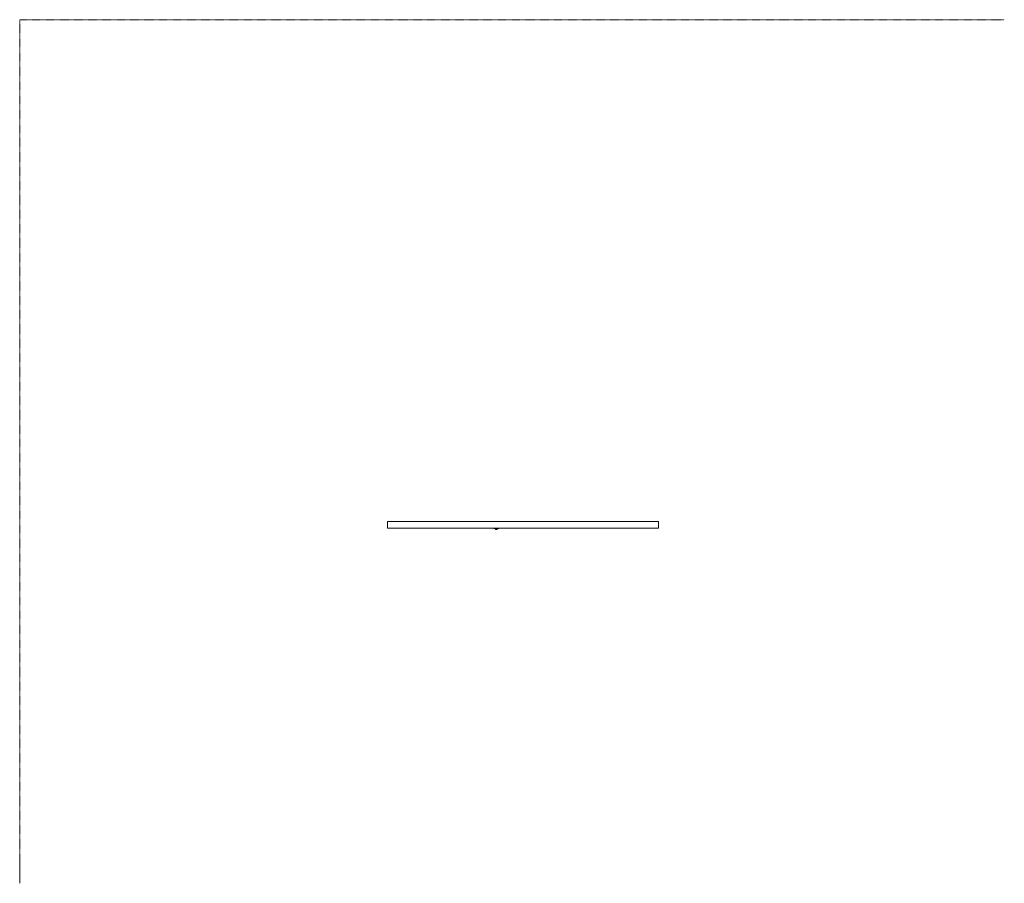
# Model space of a CAD drawing. Header units: millimetres. Extents: x -15489 to 15034, y -13406 to 13375.
import ezdxf

# ---------------------------------------------------------------- set-up
doc = ezdxf.new("R2010")
doc.units = ezdxf.units.MM
doc.linetypes.add('Centre', pattern=[31.75, 6.35, -4.75, 15.9, -4.75])
for name, color, linetype, lineweight in [('A-FLOR-LEVL', 51, 'Continuous', 9), ('A-WALL', 113, 'Continuous', 9), ('P-SANR-FIXT', 6, 'Continuous', 9)]:
    doc.layers.add(name, color=color, linetype=linetype, lineweight=lineweight)

# ---------------------------------------------------------------- blocks, each defined once
blk = doc.blocks.new('FFAS0930-709GL0BF0_REVIT - Conceal Thermostatic Mixer with Trim-343084-_3D_')
at = {"layer": 'P-SANR-FIXT'}
mesh = blk.add_polyface(dxfattribs=at)
corners = [(60, 114, 800), (190, 114, 800), (193, 114, 800), (196, 114, 799), (198, 114, 797), (199, 114, 795), (200, 114, 793), (201, 114, 790), (201, 114, 659), (200, 114, 656), (199, 114, 654), (198, 114, 652), (196, 114, 650), (193, 114, 649), (190, 114, 649), (60, 114, 649), (57, 114, 649), (54, 114, 650), (52, 114, 652), (51, 114, 654), (50, 114, 656), (49, 114, 659), (49, 114, 790), (50, 114, 793), (51, 114, 795), (52, 114, 797), (54, 114, 799), (57, 114, 800)]
mesh.append_faces([[corners[k] for k in face] for face in [(11, 9, 10)]], dxfattribs={"vtx0": -1})
mesh.append_faces([[corners[k] for k in face] for face in [(7, 1, 2, 6), (8, 0, 1, 7)]], dxfattribs={"vtx0": -1, "vtx2": -1})
mesh.append_faces([[corners[k] for k in face] for face in [(8, 14, 15, 21)]], dxfattribs={"vtx0": -1, "vtx2": -1, "vtx3": -1})
mesh.append_faces([[corners[k] for k in face] for face in [(17, 19, 20, 21)]], dxfattribs={"vtx0": -1, "vtx3": -1})
mesh.append_faces([[corners[k] for k in face] for face in [(25, 26, 24), (18, 19, 17)]], dxfattribs={"vtx1": -1})
mesh.append_faces([[corners[k] for k in face] for face in [(21, 22, 0, 8)]], dxfattribs={"vtx1": -1, "vtx2": -1, "vtx3": -1})
mesh.append_faces([[corners[k] for k in face] for face in [(2, 3, 5, 6), (8, 9, 13, 14)]], dxfattribs={"vtx1": -1, "vtx3": -1})
mesh.append_faces([[corners[k] for k in face] for face in [(3, 4, 5)]], dxfattribs={"vtx2": -1})
mesh.append_faces([[corners[k] for k in face] for face in [(26, 27, 0, 24), (22, 23, 24, 0), (11, 12, 13, 9), (15, 16, 17, 21)]], dxfattribs={"vtx2": -1, "vtx3": -1})
mesh = blk.add_polyface(dxfattribs=at)
corners = [(49, 100, 790), (50, 100, 793), (51, 100, 795), (52, 100, 797), (54, 100, 799), (57, 100, 800), (60, 100, 800), (60, 114, 800), (57, 114, 800), (54, 114, 799), (52, 114, 797), (51, 114, 795), (50, 114, 793), (49, 114, 790)]
mesh.append_faces([[corners[k] for k in face] for face in [(7, 8, 5, 6), (0, 1, 12, 13)]], dxfattribs={"vtx1": -1})
mesh.append_faces([[corners[k] for k in face] for face in [(8, 9, 4, 5), (3, 4, 9, 10), (10, 11, 2, 3), (11, 12, 1, 2)]], dxfattribs={"vtx1": -1, "vtx3": -1})
mesh = blk.add_polyface(dxfattribs=at)
corners = [(49, 100, 790), (49, 114, 790), (49, 114, 659), (49, 100, 659)]
mesh.append_faces([[corners[k] for k in face] for face in [(0, 1, 2, 3)]])
mesh = blk.add_polyface(dxfattribs=at)
corners = [(60, 100, 649), (57, 100, 649), (54, 100, 650), (52, 100, 652), (51, 100, 654), (50, 100, 656), (49, 100, 659), (49, 114, 659), (50, 114, 656), (51, 114, 654), (52, 114, 652), (54, 114, 650), (57, 114, 649), (60, 114, 649)]
mesh.append_faces([[corners[k] for k in face] for face in [(7, 8, 5, 6), (0, 1, 12, 13)]], dxfattribs={"vtx1": -1})
mesh.append_faces([[corners[k] for k in face] for face in [(8, 9, 4, 5), (3, 4, 9, 10), (10, 11, 2, 3), (11, 12, 1, 2)]], dxfattribs={"vtx1": -1, "vtx3": -1})
mesh = blk.add_polyface(dxfattribs=at)
corners = [(60, 100, 800), (57, 100, 800), (54, 100, 799), (52, 100, 797), (51, 100, 795), (50, 100, 793), (49, 100, 790), (49, 100, 659), (50, 100, 656), (51, 100, 654), (52, 100, 652), (54, 100, 650), (57, 100, 649), (60, 100, 649), (190, 100, 649), (193, 100, 649), (196, 100, 650), (198, 100, 652), (199, 100, 654), (200, 100, 656), (201, 100, 659), (201, 100, 790), (200, 100, 793), (199, 100, 795), (198, 100, 797), (196, 100, 799), (193, 100, 800), (190, 100, 800)]
mesh.append_faces([[corners[k] for k in face] for face in [(20, 14, 15, 19), (11, 7, 8), (20, 6, 7), (21, 26, 27, 20)]], dxfattribs={"vtx0": -1, "vtx2": -1})
mesh.append_faces([[corners[k] for k in face] for face in [(20, 27, 0, 6)]], dxfattribs={"vtx0": -1, "vtx2": -1, "vtx3": -1})
mesh.append_faces([[corners[k] for k in face] for face in [(25, 26, 23, 24)]], dxfattribs={"vtx1": -1})
mesh.append_faces([[corners[k] for k in face] for face in [(13, 14, 20, 7)]], dxfattribs={"vtx1": -1, "vtx2": -1, "vtx3": -1})
mesh.append_faces([[corners[k] for k in face] for face in [(17, 18, 19), (9, 10, 11, 8), (0, 1, 2)]], dxfattribs={"vtx2": -1})
mesh.append_faces([[corners[k] for k in face] for face in [(15, 16, 17, 19), (11, 12, 13, 7), (21, 22, 23, 26), (4, 5, 6, 0), (2, 3, 4, 0)]], dxfattribs={"vtx2": -1, "vtx3": -1})
mesh = blk.add_polyface(dxfattribs=at)
corners = [(60, 100, 649), (60, 114, 649), (190, 114, 649), (190, 100, 649)]
mesh.append_faces([[corners[k] for k in face] for face in [(0, 1, 2, 3)]])
mesh = blk.add_polyface(dxfattribs=at)
corners = [(190, 100, 800), (190, 114, 800), (60, 114, 800), (60, 100, 800)]
mesh.append_faces([[corners[k] for k in face] for face in [(0, 1, 2, 3)]])
mesh = blk.add_polyface(dxfattribs=at)
corners = [(125, 142, 746), (112, 142, 742), (105, 142, 731), (105, 142, 718), (112, 142, 707), (125, 142, 703), (125, 141, 702), (125, 140, 701), (111, 140, 706), (103, 140, 717), (103, 140, 732), (111, 140, 743), (125, 140, 748), (125, 141, 747), (119, 142, 744), (114, 141, 744), (107, 141, 737), (119, 142, 705), (114, 141, 705), (107, 141, 712), (125, 141, 746), (120, 141, 746), (118, 140, 745), (125, 141, 703), (120, 141, 703), (118, 140, 704), (121, 141, 747), (116, 141, 746), (112, 141, 744), (107, 140, 737), (110, 141, 741), (109, 140, 740), (108, 142, 737), (105, 141, 734), (102, 141, 726), (104, 141, 732), (103, 141, 730), (105, 142, 725), (109, 141, 739), (121, 141, 702), (116, 141, 703), (112, 141, 705), (107, 140, 712), (110, 141, 708), (109, 140, 709), (108, 142, 712), (105, 141, 714), (104, 141, 717), (109, 141, 710), (103, 141, 718), (103, 140, 725), (103, 141, 721), (103, 141, 720), (106, 141, 713), (112, 141, 742), (112, 141, 707), (103, 141, 726)]
mesh.append_faces([[corners[k] for k in face] for face in [(29, 35, 10), (12, 26, 22), (7, 39, 6), (8, 40, 25), (42, 19, 44), (9, 46, 42), (17, 55, 4)]], dxfattribs={"vtx0": -1, "vtx1": -1})
mesh.append_faces([[corners[k] for k in face] for face in [(14, 21, 20), (33, 16, 38), (21, 26, 13), (22, 26, 27), (33, 38, 32), (27, 28, 11), (38, 16, 30), (48, 19, 53), (41, 18, 40), (43, 18, 41), (24, 39, 40), (43, 48, 55), (6, 39, 24), (21, 14, 15), (17, 18, 55), (19, 46, 47), (27, 21, 15), (23, 24, 17), (17, 24, 18), (40, 8, 41), (21, 27, 26), (27, 15, 28), (35, 29, 16), (15, 30, 28), (38, 54, 1), (30, 16, 31), (30, 31, 28), (36, 33, 2), (16, 33, 35), (56, 34, 36), (36, 35, 33), (10, 35, 34), (51, 52, 47), (35, 36, 34), (54, 38, 30), (40, 39, 25), (24, 40, 18), (46, 49, 47), (45, 48, 53), (44, 19, 43), (41, 44, 43), (43, 19, 48), (19, 42, 46), (49, 46, 9), (52, 3, 47), (55, 48, 4), (51, 47, 49), (50, 34, 51), (50, 51, 49), (56, 52, 51), (56, 51, 34), (19, 47, 53), (3, 53, 47), (30, 15, 54), (14, 54, 15), (18, 43, 55), (2, 56, 36), (52, 56, 37)]], dxfattribs={"vtx0": -1, "vtx1": -1, "vtx2": -1})
mesh.append_faces([[corners[k] for k in face] for face in [(54, 14, 1), (26, 12, 13), (53, 3, 45), (39, 7, 25), (16, 29, 31), (33, 32, 2), (49, 9, 50), (41, 8, 44)]], dxfattribs={"vtx0": -1, "vtx2": -1})
mesh.append_faces([[corners[k] for k in face] for face in [(13, 20, 21), (11, 22, 27), (23, 6, 24), (31, 11, 28), (2, 37, 56), (1, 32, 38), (45, 4, 48), (50, 10, 34), (37, 3, 52)]], dxfattribs={"vtx1": -1, "vtx2": -1})
mesh.append_faces([[corners[k] for k in face] for face in [(20, 0, 14), (17, 5, 23)]], dxfattribs={"vtx2": -1})
mesh = blk.add_polyface(dxfattribs=at)
corners = [(102, 124, 725), (103, 124, 730), (105, 124, 736), (109, 124, 741), (114, 124, 744), (119, 124, 747), (125, 124, 748), (131, 124, 747), (136, 124, 744), (141, 124, 741), (145, 124, 736), (147, 124, 730), (148, 124, 725), (147, 124, 719), (145, 124, 713), (141, 124, 708), (136, 124, 705), (131, 124, 702), (125, 124, 701), (119, 124, 702), (114, 124, 705), (109, 124, 708), (105, 124, 713), (103, 124, 719)]
mesh.append_faces([[corners[k] for k in face] for face in [(2, 0, 1), (22, 20, 21), (20, 18, 19)]], dxfattribs={"vtx0": -1})
mesh.append_faces([[corners[k] for k in face] for face in [(8, 20, 0, 2), (8, 11, 14, 20)]], dxfattribs={"vtx0": -1, "vtx1": -1, "vtx2": -1, "vtx3": -1})
mesh.append_faces([[corners[k] for k in face] for face in [(2, 5, 6)]], dxfattribs={"vtx0": -1, "vtx2": -1})
mesh.append_faces([[corners[k] for k in face] for face in [(14, 17, 18, 20)]], dxfattribs={"vtx0": -1, "vtx2": -1, "vtx3": -1})
mesh.append_faces([[corners[k] for k in face] for face in [(10, 11, 8, 9), (16, 17, 14, 15)]], dxfattribs={"vtx1": -1})
mesh.append_faces([[corners[k] for k in face] for face in [(12, 13, 14, 11)]], dxfattribs={"vtx2": -1})
mesh.append_faces([[corners[k] for k in face] for face in [(6, 7, 8, 2), (22, 23, 0, 20)]], dxfattribs={"vtx2": -1, "vtx3": -1})
mesh.append_faces([[corners[k] for k in face] for face in [(2, 3, 4, 5)]], dxfattribs={"vtx3": -1})
mesh = blk.add_polyface(dxfattribs=at)
corners = [(148, 114, 725), (147, 114, 719), (145, 114, 713), (141, 114, 708), (136, 114, 705), (131, 114, 702), (125, 114, 701), (119, 114, 702), (114, 114, 705), (109, 114, 708), (105, 114, 713), (103, 114, 719), (102, 114, 725), (102, 124, 725), (103, 124, 719), (105, 124, 713), (109, 124, 708), (114, 124, 705), (119, 124, 702), (125, 124, 701), (131, 124, 702), (136, 124, 705), (141, 124, 708), (145, 124, 713), (147, 124, 719), (148, 124, 725)]
mesh.append_faces([[corners[k] for k in face] for face in [(13, 14, 11, 12), (0, 1, 24, 25)]], dxfattribs={"vtx1": -1})
mesh.append_faces([[corners[k] for k in face] for face in [(14, 15, 10, 11), (16, 17, 8, 9), (15, 16, 9, 10), (17, 18, 7, 8), (6, 7, 18, 19), (19, 20, 5, 6), (20, 21, 4, 5), (22, 23, 2, 3), (21, 22, 3, 4), (23, 24, 1, 2)]], dxfattribs={"vtx1": -1, "vtx3": -1})
mesh = blk.add_polyface(dxfattribs=at)
corners = [(102, 114, 725), (103, 114, 730), (105, 114, 736), (109, 114, 741), (114, 114, 744), (119, 114, 747), (125, 114, 748), (131, 114, 747), (136, 114, 744), (141, 114, 741), (145, 114, 736), (147, 114, 730), (148, 114, 725), (148, 124, 725), (147, 124, 730), (145, 124, 736), (141, 124, 741), (136, 124, 744), (131, 124, 747), (125, 124, 748), (119, 124, 747), (114, 124, 744), (109, 124, 741), (105, 124, 736), (103, 124, 730), (102, 124, 725)]
mesh.append_faces([[corners[k] for k in face] for face in [(13, 14, 11, 12), (0, 1, 24, 25)]], dxfattribs={"vtx1": -1})
mesh.append_faces([[corners[k] for k in face] for face in [(14, 15, 10, 11), (16, 17, 8, 9), (15, 16, 9, 10), (17, 18, 7, 8), (6, 7, 18, 19), (19, 20, 5, 6), (20, 21, 4, 5), (22, 23, 2, 3), (21, 22, 3, 4), (23, 24, 1, 2)]], dxfattribs={"vtx1": -1, "vtx3": -1})
mesh = blk.add_polyface(dxfattribs=at)
corners = [(102, 114, 725), (103, 114, 719), (105, 114, 713), (109, 114, 708), (114, 114, 705), (119, 114, 702), (125, 114, 701), (131, 114, 702), (136, 114, 705), (141, 114, 708), (145, 114, 713), (147, 114, 719), (148, 114, 725), (147, 114, 730), (145, 114, 736), (141, 114, 741), (136, 114, 744), (131, 114, 747), (125, 114, 748), (119, 114, 747), (114, 114, 744), (109, 114, 741), (105, 114, 736), (103, 114, 730)]
mesh.append_faces([[corners[k] for k in face] for face in [(10, 7, 8, 9), (6, 4, 5), (16, 13, 14, 15)]], dxfattribs={"vtx0": -1})
mesh.append_faces([[corners[k] for k in face] for face in [(16, 10, 13)]], dxfattribs={"vtx0": -1, "vtx1": -1, "vtx2": -1})
mesh.append_faces([[corners[k] for k in face] for face in [(4, 10, 16, 0)]], dxfattribs={"vtx0": -1, "vtx1": -1, "vtx2": -1, "vtx3": -1})
mesh.append_faces([[corners[k] for k in face] for face in [(1, 2, 0)]], dxfattribs={"vtx1": -1})
mesh.append_faces([[corners[k] for k in face] for face in [(18, 19, 22)]], dxfattribs={"vtx1": -1, "vtx2": -1})
mesh.append_faces([[corners[k] for k in face] for face in [(6, 7, 10, 4)]], dxfattribs={"vtx1": -1, "vtx2": -1, "vtx3": -1})
mesh.append_faces([[corners[k] for k in face] for face in [(20, 21, 22, 19)]], dxfattribs={"vtx2": -1})
mesh.append_faces([[corners[k] for k in face] for face in [(2, 3, 4, 0), (16, 17, 18, 22), (22, 23, 0, 16)]], dxfattribs={"vtx2": -1, "vtx3": -1})
mesh.append_faces([[corners[k] for k in face] for face in [(10, 11, 12, 13)]], dxfattribs={"vtx3": -1})
mesh = blk.add_polyface(dxfattribs=at)
corners = [(125, 140, 748), (111, 140, 743), (103, 140, 732), (103, 140, 717), (111, 140, 706), (125, 140, 701), (125, 124, 701), (111, 124, 706), (103, 124, 717), (103, 124, 732), (111, 124, 743), (125, 124, 748), (125, 130, 748), (124, 130, 747), (123, 130, 747), (122, 131, 747), (122, 132, 747), (122, 133, 747), (122, 134, 747), (123, 135, 747), (124, 136, 747), (125, 136, 748), (118, 140, 745), (118, 124, 745), (122, 140, 746), (107, 124, 737), (107, 140, 737), (120, 140, 703), (118, 124, 704), (103, 124, 725), (103, 140, 725), (107, 124, 712), (107, 140, 712), (116, 140, 704)]
mesh.append_faces([[corners[k] for k in face] for face in [(7, 33, 28), (22, 17, 24), (20, 24, 19), (15, 23, 14), (16, 23, 15), (33, 7, 4)]], dxfattribs={"vtx0": -1, "vtx1": -1})
mesh.append_faces([[corners[k] for k in face] for face in [(23, 16, 22)]], dxfattribs={"vtx0": -1, "vtx1": -1, "vtx2": -1})
mesh.append_faces([[corners[k] for k in face] for face in [(4, 7, 31, 32), (20, 0, 24), (3, 8, 29), (1, 10, 23, 22), (2, 9, 25, 26), (11, 13, 14), (26, 25, 10, 1), (24, 18, 19), (14, 23, 11), (32, 31, 8, 3), (9, 2, 30), (27, 6, 28)]], dxfattribs={"vtx0": -1, "vtx2": -1})
mesh.append_faces([[corners[k] for k in face] for face in [(21, 0, 20), (12, 13, 11)]], dxfattribs={"vtx1": -1})
mesh.append_faces([[corners[k] for k in face] for face in [(17, 18, 24), (33, 27, 28), (16, 17, 22)]], dxfattribs={"vtx1": -1, "vtx2": -1})
mesh.append_faces([[corners[k] for k in face] for face in [(29, 9, 30, 3)]], dxfattribs={"vtx1": -1, "vtx3": -1})
mesh.append_faces([[corners[k] for k in face] for face in [(27, 5, 6)]], dxfattribs={"vtx2": -1})
mesh = blk.add_polyface(dxfattribs=at)
corners = [(125, 124, 748), (111, 124, 743), (103, 124, 732), (103, 124, 717), (111, 124, 706), (125, 124, 701), (125, 124, 725)]
mesh.append_faces([[corners[k] for k in face] for face in [(6, 3, 4, 5)]], dxfattribs={"vtx0": -1})
mesh.append_faces([[corners[k] for k in face] for face in [(6, 2, 3)]], dxfattribs={"vtx0": -1, "vtx2": -1})
mesh.append_faces([[corners[k] for k in face] for face in [(6, 0, 1, 2)]], dxfattribs={"vtx3": -1})
mesh = blk.add_polyface(dxfattribs=at)
corners = [(125, 142, 703), (112, 142, 707), (105, 142, 718), (105, 142, 731), (112, 142, 742), (125, 142, 746), (125, 142, 725)]
mesh.append_faces([[corners[k] for k in face] for face in [(1, 2, 6, 0)]], dxfattribs={"vtx1": -1})
mesh.append_faces([[corners[k] for k in face] for face in [(2, 3, 6)]], dxfattribs={"vtx1": -1, "vtx2": -1})
mesh.append_faces([[corners[k] for k in face] for face in [(4, 5, 6, 3)]], dxfattribs={"vtx2": -1})
mesh = blk.add_polyface(dxfattribs=at)
corners = [(125, 131, 749), (123, 133, 749), (125, 135, 749), (125, 136, 749), (125, 136, 748), (122, 133, 748), (125, 130, 748), (125, 130, 749), (125, 130, 749), (122, 132, 749), (123, 131, 749), (122, 134, 749), (123, 135, 749)]
mesh.append_faces([[corners[k] for k in face] for face in [(4, 11, 3), (3, 12, 2), (6, 10, 5), (5, 11, 4)]], dxfattribs={"vtx0": -1, "vtx1": -1})
mesh.append_faces([[corners[k] for k in face] for face in [(9, 10, 7), (9, 8, 1), (12, 9, 1), (10, 11, 5), (11, 10, 9), (9, 12, 11), (3, 11, 12)]], dxfattribs={"vtx0": -1, "vtx1": -1, "vtx2": -1})
mesh.append_faces([[corners[k] for k in face] for face in [(12, 1, 2)]], dxfattribs={"vtx0": -1, "vtx2": -1})
mesh.append_faces([[corners[k] for k in face] for face in [(0, 1, 8)]], dxfattribs={"vtx1": -1})
mesh.append_faces([[corners[k] for k in face] for face in [(6, 7, 10), (7, 8, 9)]], dxfattribs={"vtx1": -1, "vtx2": -1})
mesh = blk.add_polyface(dxfattribs=at)
corners = [(125, 130, 748), (122, 133, 748), (125, 136, 748), (125, 136, 748), (124, 136, 747), (123, 135, 747), (122, 134, 747), (122, 133, 747), (122, 132, 747), (122, 131, 747), (123, 130, 747), (124, 130, 747), (125, 130, 748)]
mesh.append_faces([[corners[k] for k in face] for face in [(4, 2, 3)]], dxfattribs={"vtx0": -1})
mesh.append_faces([[corners[k] for k in face] for face in [(10, 6, 9)]], dxfattribs={"vtx0": -1, "vtx1": -1})
mesh.append_faces([[corners[k] for k in face] for face in [(10, 1, 5)]], dxfattribs={"vtx0": -1, "vtx1": -1, "vtx2": -1})
mesh.append_faces([[corners[k] for k in face] for face in [(4, 1, 2), (9, 6, 7), (10, 5, 6), (1, 4, 5)]], dxfattribs={"vtx0": -1, "vtx2": -1})
mesh.append_faces([[corners[k] for k in face] for face in [(12, 0, 11), (8, 9, 7)]], dxfattribs={"vtx1": -1})
mesh.append_faces([[corners[k] for k in face] for face in [(10, 11, 1), (0, 1, 11)]], dxfattribs={"vtx1": -1, "vtx2": -1})
mesh = blk.add_polyface(dxfattribs=at)
corners = [(125, 135, 749), (123, 133, 749), (125, 131, 749), (125, 132, 749), (125, 133, 750), (125, 133, 750), (125, 133, 750), (125, 133, 750), (125, 133, 750), (125, 133, 750), (125, 133, 750), (125, 133, 750), (125, 133, 750), (125, 133, 750), (125, 134, 749), (125, 132, 749), (125, 134, 749)]
mesh.append_faces([[corners[k] for k in face] for face in [(3, 1, 2), (14, 3, 15, 9)]], dxfattribs={"vtx0": -1})
mesh.append_faces([[corners[k] for k in face] for face in [(3, 16, 1)]], dxfattribs={"vtx0": -1, "vtx1": -1, "vtx2": -1})
mesh.append_faces([[corners[k] for k in face] for face in [(0, 1, 16)]], dxfattribs={"vtx1": -1})
mesh.append_faces([[corners[k] for k in face] for face in [(14, 16, 3)]], dxfattribs={"vtx1": -1, "vtx2": -1})
mesh = blk.add_polyface(dxfattribs=at)
corners = [(125, 142, 725), (125, 142, 746), (138, 142, 742), (145, 142, 731), (145, 142, 718), (138, 142, 707), (125, 142, 703)]
mesh.append_faces([[corners[k] for k in face] for face in [(4, 0, 3)]], dxfattribs={"vtx0": -1, "vtx1": -1})
mesh.append_faces([[corners[k] for k in face] for face in [(2, 3, 0, 1)]], dxfattribs={"vtx1": -1})
mesh.append_faces([[corners[k] for k in face] for face in [(5, 6, 0, 4)]], dxfattribs={"vtx2": -1})
mesh = blk.add_polyface(dxfattribs=at)
corners = [(125, 142, 703), (138, 142, 707), (145, 142, 718), (145, 142, 731), (138, 142, 742), (125, 142, 746), (125, 141, 747), (125, 140, 748), (139, 140, 743), (147, 140, 732), (147, 140, 717), (139, 140, 706), (125, 140, 701), (125, 141, 702), (131, 142, 705), (136, 141, 705), (143, 141, 712), (131, 142, 744), (136, 141, 744), (143, 141, 737), (125, 141, 703), (130, 141, 703), (132, 140, 704), (125, 141, 746), (130, 141, 746), (132, 140, 745), (129, 141, 702), (134, 141, 703), (138, 141, 705), (143, 140, 712), (140, 141, 708), (141, 140, 709), (142, 142, 712), (145, 141, 715), (148, 141, 723), (146, 141, 717), (147, 141, 719), (145, 142, 725), (141, 141, 710), (129, 141, 747), (134, 141, 746), (138, 141, 744), (143, 140, 737), (140, 141, 741), (141, 140, 740), (142, 142, 737), (145, 141, 735), (146, 141, 732), (141, 141, 739), (147, 141, 731), (147, 140, 725), (147, 141, 728), (147, 141, 729), (144, 141, 736), (138, 141, 707), (138, 141, 742), (147, 141, 723)]
mesh.append_faces([[corners[k] for k in face] for face in [(29, 35, 10), (12, 26, 22), (7, 39, 6), (8, 40, 25), (42, 19, 44), (9, 46, 42), (17, 55, 4)]], dxfattribs={"vtx0": -1, "vtx1": -1})
mesh.append_faces([[corners[k] for k in face] for face in [(14, 21, 20), (33, 16, 38), (21, 26, 13), (22, 26, 27), (33, 38, 32), (27, 28, 11), (38, 16, 30), (48, 19, 53), (41, 18, 40), (43, 18, 41), (24, 39, 40), (43, 48, 55), (6, 39, 24), (21, 14, 15), (17, 18, 55), (19, 46, 47), (27, 21, 15), (23, 24, 17), (17, 24, 18), (40, 8, 41), (21, 27, 26), (27, 15, 28), (35, 29, 16), (15, 30, 28), (38, 54, 1), (30, 16, 31), (30, 31, 28), (36, 33, 2), (16, 33, 35), (56, 34, 36), (36, 35, 33), (10, 35, 34), (51, 52, 47), (35, 36, 34), (54, 38, 30), (40, 39, 25), (24, 40, 18), (46, 49, 47), (45, 48, 53), (44, 19, 43), (41, 44, 43), (43, 19, 48), (19, 42, 46), (49, 46, 9), (52, 3, 47), (55, 48, 4), (51, 47, 49), (50, 34, 51), (50, 51, 49), (56, 52, 51), (56, 51, 34), (19, 47, 53), (3, 53, 47), (30, 15, 54), (14, 54, 15), (18, 43, 55), (2, 56, 36), (52, 56, 37)]], dxfattribs={"vtx0": -1, "vtx1": -1, "vtx2": -1})
mesh.append_faces([[corners[k] for k in face] for face in [(54, 14, 1), (26, 12, 13), (53, 3, 45), (39, 7, 25), (16, 29, 31), (33, 32, 2), (49, 9, 50), (41, 8, 44)]], dxfattribs={"vtx0": -1, "vtx2": -1})
mesh.append_faces([[corners[k] for k in face] for face in [(13, 20, 21), (11, 22, 27), (23, 6, 24), (31, 11, 28), (2, 37, 56), (1, 32, 38), (45, 4, 48), (50, 10, 34), (37, 3, 52)]], dxfattribs={"vtx1": -1, "vtx2": -1})
mesh.append_faces([[corners[k] for k in face] for face in [(20, 0, 14), (17, 5, 23)]], dxfattribs={"vtx2": -1})
mesh = blk.add_polyface(dxfattribs=at)
corners = [(125, 140, 701), (139, 140, 706), (147, 140, 717), (147, 140, 732), (139, 140, 743), (125, 140, 748), (125, 136, 748), (126, 136, 747), (127, 135, 747), (128, 134, 747), (128, 133, 747), (128, 132, 747), (128, 131, 747), (127, 130, 747), (126, 130, 747), (125, 130, 748), (125, 124, 748), (139, 124, 743), (147, 124, 732), (147, 124, 717), (139, 124, 706), (125, 124, 701), (132, 140, 745), (132, 124, 745), (128, 140, 746), (132, 124, 704), (132, 140, 704), (147, 124, 725), (147, 140, 725), (143, 124, 712), (143, 140, 712), (143, 124, 737), (143, 140, 737)]
mesh.append_faces([[corners[k] for k in face] for face in [(7, 5, 6)]], dxfattribs={"vtx0": -1})
mesh.append_faces([[corners[k] for k in face] for face in [(5, 7, 24), (13, 23, 12), (9, 24, 8), (14, 16, 13), (11, 22, 10)]], dxfattribs={"vtx0": -1, "vtx1": -1})
mesh.append_faces([[corners[k] for k in face] for face in [(23, 22, 11)]], dxfattribs={"vtx0": -1, "vtx1": -1, "vtx2": -1})
mesh.append_faces([[corners[k] for k in face] for face in [(25, 26, 1, 20), (27, 28, 3, 18), (29, 30, 2, 19), (31, 32, 4, 17), (20, 1, 30, 29), (32, 31, 18, 3), (19, 2, 28, 27), (17, 4, 22, 23), (24, 9, 10), (13, 16, 23)]], dxfattribs={"vtx0": -1, "vtx2": -1})
mesh.append_faces([[corners[k] for k in face] for face in [(11, 12, 23), (7, 8, 24), (22, 24, 10)]], dxfattribs={"vtx1": -1, "vtx2": -1})
mesh.append_faces([[corners[k] for k in face] for face in [(21, 0, 26, 25), (14, 15, 16)]], dxfattribs={"vtx2": -1})
mesh = blk.add_polyface(dxfattribs=at)
corners = [(125, 135, 749), (127, 133, 749), (125, 131, 749), (125, 130, 749), (125, 130, 748), (128, 133, 748), (125, 136, 748), (125, 136, 749), (125, 135, 749), (128, 133, 749), (127, 135, 749), (128, 132, 749), (127, 131, 749)]
mesh.append_faces([[corners[k] for k in face] for face in [(4, 11, 3), (3, 12, 2), (6, 10, 5), (5, 11, 4)]], dxfattribs={"vtx0": -1, "vtx1": -1})
mesh.append_faces([[corners[k] for k in face] for face in [(9, 10, 7), (9, 8, 1), (12, 9, 1), (10, 11, 5), (11, 10, 9), (9, 12, 11), (3, 11, 12)]], dxfattribs={"vtx0": -1, "vtx1": -1, "vtx2": -1})
mesh.append_faces([[corners[k] for k in face] for face in [(12, 1, 2)]], dxfattribs={"vtx0": -1, "vtx2": -1})
mesh.append_faces([[corners[k] for k in face] for face in [(0, 1, 8)]], dxfattribs={"vtx1": -1})
mesh.append_faces([[corners[k] for k in face] for face in [(6, 7, 10), (7, 8, 9)]], dxfattribs={"vtx1": -1, "vtx2": -1})
mesh = blk.add_polyface(dxfattribs=at)
corners = [(125, 136, 748), (128, 133, 748), (125, 130, 748), (125, 130, 748), (126, 130, 747), (127, 130, 747), (128, 131, 747), (128, 132, 747), (128, 133, 747), (128, 134, 747), (127, 135, 747), (126, 136, 747), (125, 136, 748)]
mesh.append_faces([[corners[k] for k in face] for face in [(4, 2, 3), (8, 6, 7)]], dxfattribs={"vtx0": -1})
mesh.append_faces([[corners[k] for k in face] for face in [(10, 5, 9)]], dxfattribs={"vtx0": -1, "vtx1": -1})
mesh.append_faces([[corners[k] for k in face] for face in [(10, 1, 5)]], dxfattribs={"vtx0": -1, "vtx1": -1, "vtx2": -1})
mesh.append_faces([[corners[k] for k in face] for face in [(4, 1, 2), (9, 5, 6), (1, 4, 5)]], dxfattribs={"vtx0": -1, "vtx2": -1})
mesh.append_faces([[corners[k] for k in face] for face in [(12, 0, 11)]], dxfattribs={"vtx1": -1})
mesh.append_faces([[corners[k] for k in face] for face in [(10, 11, 1), (8, 9, 6), (0, 1, 11)]], dxfattribs={"vtx1": -1, "vtx2": -1})
mesh = blk.add_polyface(dxfattribs=at)
corners = [(125, 133, 750), (125, 132, 749), (125, 131, 749), (127, 133, 749), (125, 135, 749), (125, 134, 749), (125, 133, 750), (125, 133, 750), (125, 133, 750), (125, 133, 750), (125, 133, 750), (125, 133, 750), (125, 133, 750), (125, 133, 750), (125, 133, 750), (125, 133, 749), (125, 131, 749)]
mesh.append_faces([[corners[k] for k in face] for face in [(5, 3, 4), (1, 5, 15, 11)]], dxfattribs={"vtx0": -1})
mesh.append_faces([[corners[k] for k in face] for face in [(5, 16, 3)]], dxfattribs={"vtx0": -1, "vtx1": -1, "vtx2": -1})
mesh.append_faces([[corners[k] for k in face] for face in [(2, 3, 16)]], dxfattribs={"vtx1": -1})
mesh.append_faces([[corners[k] for k in face] for face in [(1, 16, 5)]], dxfattribs={"vtx1": -1, "vtx2": -1})
mesh = blk.add_polyface(dxfattribs=at)
corners = [(125, 124, 701), (139, 124, 706), (147, 124, 717), (147, 124, 732), (139, 124, 743), (125, 124, 748), (125, 124, 725)]
mesh.append_faces([[corners[k] for k in face] for face in [(6, 3, 4, 5)]], dxfattribs={"vtx0": -1})
mesh.append_faces([[corners[k] for k in face] for face in [(3, 6, 2)]], dxfattribs={"vtx0": -1, "vtx1": -1})
mesh.append_faces([[corners[k] for k in face] for face in [(6, 0, 1, 2)]], dxfattribs={"vtx3": -1})
mesh = blk.add_polyface(dxfattribs=at)
corners = [(201, 100, 659), (200, 100, 656), (199, 100, 654), (198, 100, 652), (196, 100, 650), (193, 100, 649), (190, 100, 649), (190, 114, 649), (193, 114, 649), (196, 114, 650), (198, 114, 652), (199, 114, 654), (200, 114, 656), (201, 114, 659)]
mesh.append_faces([[corners[k] for k in face] for face in [(7, 8, 5, 6), (0, 1, 12, 13)]], dxfattribs={"vtx1": -1})
mesh.append_faces([[corners[k] for k in face] for face in [(8, 9, 4, 5), (3, 4, 9, 10), (10, 11, 2, 3), (11, 12, 1, 2)]], dxfattribs={"vtx1": -1, "vtx3": -1})
mesh = blk.add_polyface(dxfattribs=at)
corners = [(190, 100, 800), (193, 100, 800), (196, 100, 799), (198, 100, 797), (199, 100, 795), (200, 100, 793), (201, 100, 790), (201, 114, 790), (200, 114, 793), (199, 114, 795), (198, 114, 797), (196, 114, 799), (193, 114, 800), (190, 114, 800)]
mesh.append_faces([[corners[k] for k in face] for face in [(7, 8, 5, 6), (0, 1, 12, 13)]], dxfattribs={"vtx1": -1})
mesh.append_faces([[corners[k] for k in face] for face in [(8, 9, 4, 5), (3, 4, 9, 10), (10, 11, 2, 3), (11, 12, 1, 2)]], dxfattribs={"vtx1": -1, "vtx3": -1})
mesh = blk.add_polyface(dxfattribs=at)
corners = [(201, 100, 659), (201, 114, 659), (201, 114, 790), (201, 100, 790)]
mesh.append_faces([[corners[k] for k in face] for face in [(0, 1, 2, 3)]])
blk = doc.blocks.new('Level - M_Level Head - Circle-11789-_3D_')
at = {"layer": 'A-FLOR-LEVL'}
blk.add_circle((4, 0), 4, dxfattribs=at)
mesh = blk.add_polyface(dxfattribs=at)
corners = [(4, 0), (4, 4), (2.96, 3.86), (2, 3.46), (1.17, 2.83), (0.54, 2), (0.14, 1.04), (0, 0)]
mesh.append_faces([[corners[k] for k in face] for face in [(0, 6, 7)]], dxfattribs={"vtx0": -1})
mesh.append_faces([[corners[k] for k in face] for face in [(0, 2, 3, 4)]], dxfattribs={"vtx0": -1, "vtx3": -1})
mesh.append_faces([[corners[k] for k in face] for face in [(1, 2, 0)]], dxfattribs={"vtx1": -1})
mesh.append_faces([[corners[k] for k in face] for face in [(5, 6, 0, 4)]], dxfattribs={"vtx1": -1, "vtx2": -1})
mesh = blk.add_polyface(dxfattribs=at)
corners = [(4, -4), (5.04, -3.86), (6, -3.46), (6.83, -2.83), (7.46, -2), (7.86, -1.04), (8, 0), (4, 0)]
mesh.append_faces([[corners[k] for k in face] for face in [(7, 4, 5, 6)]], dxfattribs={"vtx0": -1})
mesh.append_faces([[corners[k] for k in face] for face in [(4, 7, 3)]], dxfattribs={"vtx0": -1, "vtx1": -1})
mesh.append_faces([[corners[k] for k in face] for face in [(0, 1, 7)]], dxfattribs={"vtx1": -1})
mesh.append_faces([[corners[k] for k in face] for face in [(2, 3, 7, 1)]], dxfattribs={"vtx1": -1, "vtx2": -1})

msp = doc.modelspace()

# ---------------------------------------------------------------- linework, layer by layer
at = {"layer": 'A-FLOR-LEVL', "linetype": 'Centre'}
for p, q in [((-15489, 13375), (-15489, -12606)), ((15034, 13375), (-15489, 13375)), ((-15489, 13375, 4000), (-15489, -12606, 4000)), ((15034, 13375, 4000), (-15489, 13375, 4000)), ((-15489, 13375, -300), (-15489, -12606, -300)), ((15034, 13375, -300), (-15489, 13375, -300)), ((-15489, 13375, -4000), (-15489, -12606, -4000)), ((15034, 13375, -4000), (-15489, 13375, -4000)), ((-15489, 13375, -4300), (-15489, -12606, -4300)), ((15034, 13375, -4300), (-15489, 13375, -4300)), ((-15489, 13375, -4600), (-15489, -12606, -4600)), ((15034, 13375, -4600), (-15489, 13375, -4600))]:
    msp.add_line(p, q, dxfattribs=at)

# ---------------------------------------------------------------- block references
at = {"layer": 'A-FLOR-LEVL', "extrusion": (-1, 0, 0), "xscale": 99.99999999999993, "yscale": 99.99999999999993, "zscale": 99.99999999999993}
for p in [(12606, 0, 15489), (12606, 4000, 15489), (12606, -300, 15489), (12606, -4000, 15489), (12606, -4300, 15489), (12606, -4600, 15489)]:
    msp.add_blockref('Level - M_Level Head - Circle-11789-_3D_', p, dxfattribs=at)
at = {"layer": 'P-SANR-FIXT', "rotation": 180}
msp.add_blockref('FFAS0930-709GL0BF0_REVIT - Conceal Thermostatic Mixer with Trim-343084-_3D_', (-587, -2290, -300), dxfattribs=at)

# ---------------------------------------------------------------- meshes
at = {"layer": 'A-WALL'}
mesh = msp.add_polyface(dxfattribs=at)
corners = [(-4088, -2190, 8000), (4312, -2190, 8000), (4312, -2190), (-4088, -2190)]
mesh.append_faces([[corners[k] for k in face] for face in [(0, 1, 2, 3)]])
mesh = msp.add_polyface(dxfattribs=at)
corners = [(-4088, -2390), (-4088, -2190), (4312, -2190), (4312, -2390)]
mesh.append_faces([[corners[k] for k in face] for face in [(0, 1, 2, 3)]])
mesh = msp.add_polyface(dxfattribs=at)
corners = [(4312, -2390, 8000), (4312, -2190, 8000), (-4088, -2190, 8000), (-4088, -2390, 8000)]
mesh.append_faces([[corners[k] for k in face] for face in [(0, 1, 2, 3)]])
mesh = msp.add_polyface(dxfattribs=at)
corners = [(-4088, -2390, 8000), (-4088, -2190, 8000), (-4088, -2190), (-4088, -2390)]
mesh.append_faces([[corners[k] for k in face] for face in [(0, 1, 2, 3)]])
mesh = msp.add_polyface(dxfattribs=at)
corners = [(4312, -2390), (4312, -2390, 8000), (-4088, -2390, 8000), (-4088, -2390)]
mesh.append_faces([[corners[k] for k in face] for face in [(0, 1, 2, 3)]])
mesh = msp.add_polyface(dxfattribs=at)
corners = [(4312, -2390), (4312, -2190), (4312, -2190, 8000), (4312, -2390, 8000)]
mesh.append_faces([[corners[k] for k in face] for face in [(0, 1, 2, 3)]])

doc.saveas('drawing.dxf')
